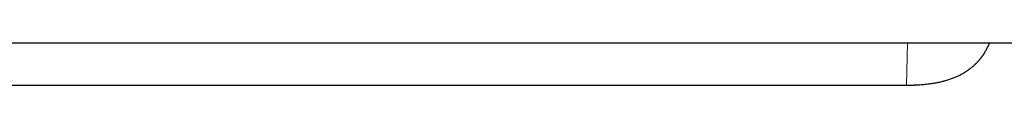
# Model space of a CAD drawing. Header units: millimetres. Extents: x 8 to 754, y 12 to 417.
# Tile 47 of 69: x 415.64 to 480.05, y 352.38 to 355.14. Entities that reach past the tile are written whole.
import ezdxf

# ---------------------------------------------------------------- set-up
doc = ezdxf.new("R2010")
doc.units = ezdxf.units.MM

msp = doc.modelspace()

# ---------------------------------------------------------------- linework, layer by layer
at = {"color": 7, "linetype": 'Continuous', "lineweight": 30}
for p, q in [((410.25, 355.142), (508.1, 355.142)), ((410.222, 352.376), (473.65, 352.376))]:
    msp.add_line(p, q, dxfattribs=at)
at = {"color": 252, "linetype": 'Continuous', "lineweight": 0}
for p, q in [((473.65, 352.378), (473.713, 355.142)), ((410.222, 352.378), (473.65, 352.378)), ((473.65, 352.378), (473.65, 352.378))]:
    msp.add_line(p, q, dxfattribs=at)
at = {"color": 7, "linetype": 'Continuous', "lineweight": 30}
msp.add_open_spline([(473.65, 352.376), (473.691, 352.376), (473.793, 352.376), (473.961, 352.379), (474.152, 352.384), (474.343, 352.392), (474.528, 352.403), (474.707, 352.417), (474.88, 352.433), (475.048, 352.452), (475.211, 352.473), (475.37, 352.496), (475.525, 352.522), (475.675, 352.549), (475.82, 352.579), (475.961, 352.611), (476.097, 352.645), (476.229, 352.681), (476.357, 352.719), (476.481, 352.759), (476.601, 352.801), (476.719, 352.844), (476.833, 352.89), (476.942, 352.937), (477.049, 352.985), (477.151, 353.035), (477.252, 353.088), (477.35, 353.142), (477.447, 353.199), (477.541, 353.257), (477.632, 353.317), (477.721, 353.379), (477.808, 353.443), (477.892, 353.508), (477.973, 353.575), (478.052, 353.644), (478.127, 353.713), (478.2, 353.784), (478.271, 353.857), (478.341, 353.933), (478.409, 354.011), (478.475, 354.091), (478.54, 354.174), (478.603, 354.258), (478.664, 354.345), (478.722, 354.433), (478.779, 354.524), (478.834, 354.617), (478.888, 354.712), (478.939, 354.811), (478.99, 354.911), (479.038, 355.015), (479.072, 355.092), (479.09, 355.135), (479.093, 355.142)], degree=3, knots=[0, 0, 0, 0, 0.01877, 0.046926, 0.077011, 0.106514, 0.134997, 0.16246, 0.189049, 0.214879, 0.240046, 0.264632, 0.288745, 0.312131, 0.334813, 0.356871, 0.378352, 0.399296, 0.419742, 0.439723, 0.45927, 0.478412, 0.497176, 0.515685, 0.533366, 0.550861, 0.568245, 0.585501, 0.602619, 0.619586, 0.636396, 0.65304, 0.669513, 0.685814, 0.701941, 0.717893, 0.733673, 0.749245, 0.764714, 0.780511, 0.796412, 0.812411, 0.828499, 0.844668, 0.860906, 0.877133, 0.893493, 0.910093, 0.926874, 0.943866, 0.961103, 0.978616, 0.996458, 1, 1, 1, 1], dxfattribs=at)
at = {"color": 252, "linetype": 'Continuous', "lineweight": 0}
msp.add_open_spline([(473.65, 352.378), (473.65, 352.378), (473.756, 352.378), (473.969, 352.38), (474.287, 352.391), (474.605, 352.41), (474.923, 352.439), (475.188, 352.471), (475.399, 352.503), (475.557, 352.53), (475.715, 352.56), (475.873, 352.593), (476.029, 352.63), (476.191, 352.673), (476.358, 352.722), (476.53, 352.777), (476.701, 352.839), (476.869, 352.907), (477.036, 352.98), (477.2, 353.061), (477.361, 353.148), (477.519, 353.243), (477.674, 353.345), (477.826, 353.456), (477.973, 353.575), (478.114, 353.701), (478.249, 353.835), (478.379, 353.976), (478.501, 354.123), (478.61, 354.269), (478.706, 354.409), (478.79, 354.543), (478.869, 354.679), (478.943, 354.818), (479.013, 354.96), (479.062, 355.068), (479.087, 355.13), (479.092, 355.142)], degree=3, knots=[0, 0, 0, 0, 0.000009, 0.048763, 0.097543, 0.146426, 0.19535, 0.244424, 0.268994, 0.293564, 0.318209, 0.342855, 0.36755, 0.392246, 0.419909, 0.447599, 0.47539, 0.503181, 0.531117, 0.559052, 0.587145, 0.615288, 0.643972, 0.672719, 0.7017, 0.730681, 0.75995, 0.789219, 0.818746, 0.848345, 0.872659, 0.897009, 0.92114, 0.945272, 0.969516, 0.993762, 1, 1, 1, 1], dxfattribs=at)

doc.saveas('drawing.dxf')
